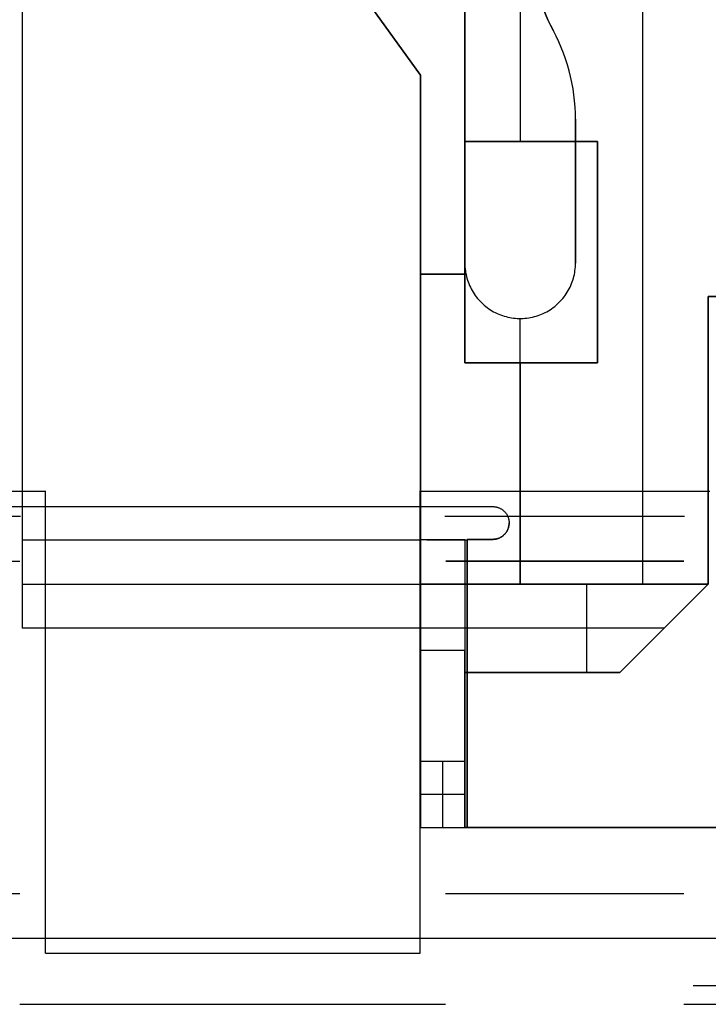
# Model space of a CAD drawing. Header units: millimetres. Extents: x -88 to 88, y -12 to 103.
# Tile 138 of 256: x -38 to -34.89, y 2.74 to 7.19. Entities that reach past the tile are written whole.
import ezdxf

# ---------------------------------------------------------------- set-up
doc = ezdxf.new("R2010")
doc.units = ezdxf.units.MM
doc.layers.add('Default', color=7, linetype='Continuous', true_color=0x000000)
doc.layers.add('TOP', color=7, linetype='Continuous', true_color=0xc80000)

msp = doc.modelspace()

# ---------------------------------------------------------------- linework, layer by layer
at = {"layer": 'Default', "color": 254, "true_color": 0xcad1ee}
for points in [[(-35.7412, 13.1352), (-35.7412, 6.6352)], [(-35.9912, 10.2852), (-35.9912, 6.0852)], [(-35.9912, 10.2852), (-35.9912, 6.0852)], [(-35.9912, 6.0852), (-35.9912, 10.2852)], [(-37.9912, 9.0352), (-37.9912, 4.8352)], [(-37.9912, 9.0352), (-37.9912, 4.4352)], [(-37.9912, 9.0352), (-37.9912, 4.5202)], [(-37.4912, 8.7352), (-36.1912, 6.9352)], [(-37.4912, 8.7352), (-36.1912, 6.9352)], [(-37.4912, 8.7352), (-36.1912, 6.9352)], [(-36.1912, 6.9352), (-37.4912, 8.7352)], [(-36.1912, 6.9352), (-37.4912, 8.7352)], [(-37.4912, 8.7352), (-36.1912, 6.9352)], [(-35.9912, 6.6352), (-35.9912, 8.6302)], [(-35.9912, 8.6302), (-35.9912, 6.0352)], [(-35.9912, 8.6302), (-35.9912, 6.0352)], [(-35.1867, 4.6352), (-35.1867, 8.5352)], [(-35.5912, 7.1352), (-35.6038, 7.1599), (-35.6157, 7.185), (-35.6267, 7.2105), (-35.6369, 7.2363), (-35.6462, 7.2625), (-35.6547, 7.2889), (-35.6623, 7.3156), (-35.6691, 7.3425), (-35.6749, 7.3697), (-35.6799, 7.397), (-35.6839, 7.4244), (-35.6871, 7.452), (-35.6894, 7.4797), (-35.6907, 7.5074), (-35.6912, 7.5352)], [(-35.5912, 7.1352), (-35.6038, 7.1599), (-35.6157, 7.185), (-35.6267, 7.2105), (-35.6369, 7.2363), (-35.6462, 7.2625), (-35.6547, 7.2889), (-35.6623, 7.3156), (-35.6691, 7.3425), (-35.6749, 7.3697), (-35.6799, 7.397), (-35.6839, 7.4244), (-35.6871, 7.452), (-35.6894, 7.4797), (-35.6907, 7.5074), (-35.6912, 7.5352)], [(-35.6912, 7.5352), (-35.6907, 7.5074), (-35.6894, 7.4797), (-35.6871, 7.452), (-35.6839, 7.4244), (-35.6799, 7.397), (-35.6749, 7.3697), (-35.6691, 7.3425), (-35.6623, 7.3156), (-35.6547, 7.2889), (-35.6462, 7.2625), (-35.6369, 7.2363), (-35.6267, 7.2105), (-35.6157, 7.185), (-35.6038, 7.1599), (-35.5912, 7.1352)], [(-35.4912, 6.7352), (-35.4916, 6.7629), (-35.493, 6.7907), (-35.4953, 6.8183), (-35.4984, 6.8459), (-35.5025, 6.8734), (-35.5074, 6.9007), (-35.5133, 6.9278), (-35.52, 6.9548), (-35.5276, 6.9815), (-35.5361, 7.0079), (-35.5455, 7.0341), (-35.5556, 7.0599), (-35.5667, 7.0854), (-35.5785, 7.1105), (-35.5912, 7.1352)], [(-35.4912, 6.7352), (-35.4916, 6.7629), (-35.493, 6.7907), (-35.4953, 6.8183), (-35.4984, 6.8459), (-35.5025, 6.8734), (-35.5074, 6.9007), (-35.5133, 6.9278), (-35.52, 6.9548), (-35.5276, 6.9815), (-35.5361, 7.0079), (-35.5455, 7.0341), (-35.5556, 7.0599), (-35.5667, 7.0854), (-35.5785, 7.1105), (-35.5912, 7.1352)], [(-35.4912, 6.7352), (-35.4916, 6.7629), (-35.493, 6.7907), (-35.4953, 6.8183), (-35.4984, 6.8459), (-35.5025, 6.8734), (-35.5074, 6.9007), (-35.5133, 6.9278), (-35.52, 6.9548), (-35.5276, 6.9815), (-35.5361, 7.0079), (-35.5455, 7.0341), (-35.5556, 7.0599), (-35.5667, 7.0854), (-35.5785, 7.1105), (-35.5912, 7.1352)], [(-36.1912, 6.9352), (-36.1912, 4.6352)], [(-36.1912, 6.9352), (-36.1912, 6.0352)], [(-36.1912, 6.9352), (-36.1912, 6.0352)], [(-36.1912, 4.8352), (-36.1912, 6.9352)], [(-36.1912, 4.6352), (-36.1912, 6.9352)], [(-36.1912, 6.9352), (-36.1912, 4.6852)], [(-35.4912, 6.0852), (-35.4912, 6.7352)], [(-35.4912, 6.0852), (-35.4912, 6.7352)], [(-35.4912, 6.7352), (-35.4912, 6.0852)], [(-35.9912, 6.6352), (-35.3912, 6.6352)], [(-35.9912, 5.6352), (-35.9912, 6.6352)], [(-35.3912, 6.6352), (-35.9912, 6.6352)], [(-35.3912, 6.6352), (-35.9912, 6.6352)], [(-35.3912, 6.6352), (-35.3912, 5.6352)], [(-35.3912, 5.6352), (-35.3912, 6.6352)], [(-35.3912, 6.6352), (-35.3912, 5.6352)], [(-35.9912, 6.0852), (-35.991, 6.0766), (-35.9906, 6.0679), (-35.9898, 6.0593), (-35.9888, 6.0508), (-35.9875, 6.0422), (-35.9858, 6.0338), (-35.9839, 6.0254), (-35.9817, 6.017), (-35.9792, 6.0088), (-35.9764, 6.0006), (-35.9734, 5.9925), (-35.97, 5.9846), (-35.9664, 5.9767), (-35.9625, 5.969), (-35.9584, 5.9614), (-35.954, 5.954), (-35.9493, 5.9467), (-35.9444, 5.9396), (-35.9393, 5.9327), (-35.9339, 5.926), (-35.9283, 5.9194), (-35.9225, 5.913), (-35.9164, 5.9069), (-35.9102, 5.9009), (-35.9037, 5.8952), (-35.897, 5.8897), (-35.8902, 5.8845), (-35.8832, 5.8794), (-35.876, 5.8747), (-35.8687, 5.8701), (-35.8612, 5.8659), (-35.8535, 5.8619), (-35.8457, 5.8581), (-35.8378, 5.8546), (-35.8298, 5.8514), (-35.8217, 5.8485), (-35.8135, 5.8459), (-35.8052, 5.8435), (-35.7968, 5.8415), (-35.7884, 5.8397), (-35.7799, 5.8382), (-35.7713, 5.837), (-35.7627, 5.8361), (-35.7541, 5.8355), (-35.7455, 5.8352), (-35.7369, 5.8352), (-35.7282, 5.8355), (-35.7196, 5.8361), (-35.711, 5.837), (-35.7025, 5.8382), (-35.694, 5.8397), (-35.6855, 5.8415), (-35.6772, 5.8435), (-35.6689, 5.8459), (-35.6606, 5.8485), (-35.6525, 5.8514), (-35.6445, 5.8546), (-35.6366, 5.8581), (-35.6288, 5.8619), (-35.6212, 5.8659), (-35.6137, 5.8701), (-35.6063, 5.8747), (-35.5992, 5.8794), (-35.5921, 5.8845), (-35.5853, 5.8897), (-35.5787, 5.8952), (-35.5722, 5.9009), (-35.5659, 5.9069), (-35.5599, 5.913), (-35.554, 5.9194), (-35.5484, 5.926), (-35.5431, 5.9327), (-35.5379, 5.9396), (-35.533, 5.9467), (-35.5284, 5.954), (-35.524, 5.9614), (-35.5198, 5.969), (-35.5159, 5.9767), (-35.5123, 5.9846), (-35.509, 5.9925), (-35.5059, 6.0006), (-35.5031, 6.0088), (-35.5007, 6.017), (-35.4984, 6.0254), (-35.4965, 6.0338), (-35.4949, 6.0422), (-35.4936, 6.0508), (-35.4925, 6.0593), (-35.4918, 6.0679), (-35.4913, 6.0766), (-35.4912, 6.0852)], [(-35.9912, 6.0852), (-35.991, 6.0766), (-35.9906, 6.0679), (-35.9898, 6.0593), (-35.9888, 6.0508), (-35.9875, 6.0422), (-35.9858, 6.0338), (-35.9839, 6.0254), (-35.9817, 6.017), (-35.9792, 6.0088), (-35.9764, 6.0006), (-35.9734, 5.9925), (-35.97, 5.9846), (-35.9664, 5.9767), (-35.9625, 5.969), (-35.9584, 5.9614), (-35.954, 5.954), (-35.9493, 5.9467), (-35.9444, 5.9396), (-35.9393, 5.9327), (-35.9339, 5.926), (-35.9283, 5.9194), (-35.9225, 5.913), (-35.9164, 5.9069), (-35.9102, 5.9009), (-35.9037, 5.8952), (-35.897, 5.8897), (-35.8902, 5.8845), (-35.8832, 5.8794), (-35.876, 5.8747), (-35.8687, 5.8701), (-35.8612, 5.8659), (-35.8535, 5.8619), (-35.8457, 5.8581), (-35.8378, 5.8546), (-35.8298, 5.8514), (-35.8217, 5.8485), (-35.8135, 5.8459), (-35.8052, 5.8435), (-35.7968, 5.8415), (-35.7884, 5.8397), (-35.7799, 5.8382), (-35.7713, 5.837), (-35.7627, 5.8361), (-35.7541, 5.8355), (-35.7455, 5.8352), (-35.7369, 5.8352), (-35.7282, 5.8355), (-35.7196, 5.8361), (-35.711, 5.837), (-35.7025, 5.8382), (-35.694, 5.8397), (-35.6855, 5.8415), (-35.6772, 5.8435), (-35.6689, 5.8459), (-35.6606, 5.8485), (-35.6525, 5.8514), (-35.6445, 5.8546), (-35.6366, 5.8581), (-35.6288, 5.8619), (-35.6212, 5.8659), (-35.6137, 5.8701), (-35.6063, 5.8747), (-35.5992, 5.8794), (-35.5921, 5.8845), (-35.5853, 5.8897), (-35.5787, 5.8952), (-35.5722, 5.9009), (-35.5659, 5.9069), (-35.5599, 5.913), (-35.554, 5.9194), (-35.5484, 5.926), (-35.5431, 5.9327), (-35.5379, 5.9396), (-35.533, 5.9467), (-35.5284, 5.954), (-35.524, 5.9614), (-35.5198, 5.969), (-35.5159, 5.9767), (-35.5123, 5.9846), (-35.509, 5.9925), (-35.5059, 6.0006), (-35.5031, 6.0088), (-35.5007, 6.017), (-35.4984, 6.0254), (-35.4965, 6.0338), (-35.4949, 6.0422), (-35.4936, 6.0508), (-35.4925, 6.0593), (-35.4918, 6.0679), (-35.4913, 6.0766), (-35.4912, 6.0852)], [(-35.9912, 6.0852), (-35.991, 6.0766), (-35.9906, 6.0679), (-35.9898, 6.0593), (-35.9888, 6.0508), (-35.9875, 6.0422), (-35.9858, 6.0338), (-35.9839, 6.0254), (-35.9817, 6.017), (-35.9792, 6.0088), (-35.9764, 6.0006), (-35.9734, 5.9925), (-35.97, 5.9846), (-35.9664, 5.9767), (-35.9625, 5.969), (-35.9584, 5.9614), (-35.954, 5.954), (-35.9493, 5.9467), (-35.9444, 5.9396), (-35.9393, 5.9327), (-35.9339, 5.926), (-35.9283, 5.9194), (-35.9225, 5.913), (-35.9164, 5.9069), (-35.9102, 5.9009), (-35.9037, 5.8952), (-35.897, 5.8897), (-35.8902, 5.8845), (-35.8832, 5.8794), (-35.876, 5.8747), (-35.8687, 5.8701), (-35.8612, 5.8659), (-35.8535, 5.8619), (-35.8457, 5.8581), (-35.8378, 5.8546), (-35.8298, 5.8514), (-35.8217, 5.8485), (-35.8135, 5.8459), (-35.8052, 5.8435), (-35.7968, 5.8415), (-35.7884, 5.8397), (-35.7799, 5.8382), (-35.7713, 5.837), (-35.7627, 5.8361), (-35.7541, 5.8355), (-35.7455, 5.8352), (-35.7369, 5.8352), (-35.7282, 5.8355), (-35.7196, 5.8361), (-35.711, 5.837), (-35.7025, 5.8382), (-35.694, 5.8397), (-35.6855, 5.8415), (-35.6772, 5.8435), (-35.6689, 5.8459), (-35.6606, 5.8485), (-35.6525, 5.8514), (-35.6445, 5.8546), (-35.6366, 5.8581), (-35.6288, 5.8619), (-35.6212, 5.8659), (-35.6137, 5.8701), (-35.6063, 5.8747), (-35.5992, 5.8794), (-35.5921, 5.8845), (-35.5853, 5.8897), (-35.5787, 5.8952), (-35.5722, 5.9009), (-35.5659, 5.9069), (-35.5599, 5.913), (-35.554, 5.9194), (-35.5484, 5.926), (-35.5431, 5.9327), (-35.5379, 5.9396), (-35.533, 5.9467), (-35.5284, 5.954), (-35.524, 5.9614), (-35.5198, 5.969), (-35.5159, 5.9767), (-35.5123, 5.9846), (-35.509, 5.9925), (-35.5059, 6.0006), (-35.5031, 6.0088), (-35.5007, 6.017), (-35.4984, 6.0254), (-35.4965, 6.0338), (-35.4949, 6.0422), (-35.4936, 6.0508), (-35.4925, 6.0593), (-35.4918, 6.0679), (-35.4913, 6.0766), (-35.4912, 6.0852)], [(-36.1912, 6.0352), (-36.1912, 4.6352)], [(-36.1912, 6.0352), (-35.9912, 6.0352)], [(-36.1912, 6.0352), (-35.9912, 6.0352)], [(-35.9912, 6.0352), (-36.1912, 6.0352)], [(-35.9912, 6.0352), (-35.9912, 5.6352)], [(-34.8912, 4.6352), (-34.8912, 5.9352)], [(-34.8912, 4.6352), (-34.8912, 5.9352)], [(-34.8912, 5.9352), (-34.8912, 4.6352)], [(-34.8912, 5.9352), (-33.9912, 5.9352)], [(-34.8912, 4.6352), (-34.8912, 5.9352)], [(-34.8912, 5.9352), (-34.8912, 4.6352)], [(-33.9912, 5.9352), (-34.8912, 5.9352)], [(-33.9912, 5.9352), (-34.8912, 5.9352)], [(-34.8912, 5.9352), (-34.8912, 4.6352)], [(-35.7412, 4.6352), (-35.7412, 5.8352)], [(-35.3912, 5.6352), (-35.9912, 5.6352)], [(-35.9912, 5.6352), (-35.3912, 5.6352)], [(-35.3912, 5.6352), (-35.9912, 5.6352)], [(-35.7412, 5.6352), (-35.7412, 4.6352)], [(-46.1312, 4.9852), (-35.8652, 4.9852)], [(-46.1312, 4.9852), (-35.8652, 4.9852)], [(-46.1312, 4.9852), (-35.8652, 4.9852)], [(-35.8652, 4.9852), (-35.8627, 4.9851), (-35.8601, 4.985), (-35.8576, 4.9848), (-35.8551, 4.9845), (-35.8526, 4.9841), (-35.8501, 4.9836), (-35.8477, 4.9831), (-35.8452, 4.9824), (-35.8428, 4.9817), (-35.8404, 4.9809), (-35.838, 4.98), (-35.8357, 4.9791), (-35.8334, 4.978), (-35.8311, 4.9769), (-35.8289, 4.9757), (-35.8267, 4.9744), (-35.8246, 4.9731), (-35.8225, 4.9716), (-35.8205, 4.9702), (-35.8185, 4.9686), (-35.8165, 4.967), (-35.8147, 4.9653), (-35.8129, 4.9635), (-35.8111, 4.9617), (-35.8094, 4.9598), (-35.8078, 4.9579), (-35.8062, 4.9559), (-35.8047, 4.9539), (-35.8033, 4.9518), (-35.802, 4.9496), (-35.8007, 4.9475), (-35.7995, 4.9452), (-35.7983, 4.943), (-35.7973, 4.9407), (-35.7963, 4.9383), (-35.7955, 4.936), (-35.7946, 4.9336), (-35.7939, 4.9312), (-35.7933, 4.9287), (-35.7927, 4.9262), (-35.7923, 4.9238), (-35.7919, 4.9213), (-35.7916, 4.9188), (-35.7913, 4.9162), (-35.7912, 4.9137), (-35.7912, 4.9112)], [(-35.8652, 4.9852), (-35.8627, 4.9851), (-35.8601, 4.985), (-35.8576, 4.9848), (-35.8551, 4.9845), (-35.8526, 4.9841), (-35.8501, 4.9836), (-35.8477, 4.9831), (-35.8452, 4.9824), (-35.8428, 4.9817), (-35.8404, 4.9809), (-35.838, 4.98), (-35.8357, 4.9791), (-35.8334, 4.978), (-35.8311, 4.9769), (-35.8289, 4.9757), (-35.8267, 4.9744), (-35.8246, 4.9731), (-35.8225, 4.9716), (-35.8205, 4.9702), (-35.8185, 4.9686), (-35.8165, 4.967), (-35.8147, 4.9653), (-35.8129, 4.9635), (-35.8111, 4.9617), (-35.8094, 4.9598), (-35.8078, 4.9579), (-35.8062, 4.9559), (-35.8047, 4.9539), (-35.8033, 4.9518), (-35.802, 4.9496), (-35.8007, 4.9475), (-35.7995, 4.9452), (-35.7983, 4.943), (-35.7973, 4.9407), (-35.7963, 4.9383), (-35.7955, 4.936), (-35.7946, 4.9336), (-35.7939, 4.9312), (-35.7933, 4.9287), (-35.7927, 4.9262), (-35.7923, 4.9238), (-35.7919, 4.9213), (-35.7916, 4.9188), (-35.7913, 4.9162), (-35.7912, 4.9137), (-35.7912, 4.9112)], [(-35.8652, 4.9852), (-35.8627, 4.9851), (-35.8601, 4.985), (-35.8576, 4.9848), (-35.8551, 4.9845), (-35.8526, 4.9841), (-35.8501, 4.9836), (-35.8477, 4.9831), (-35.8452, 4.9824), (-35.8428, 4.9817), (-35.8404, 4.9809), (-35.838, 4.98), (-35.8357, 4.9791), (-35.8334, 4.978), (-35.8311, 4.9769), (-35.8289, 4.9757), (-35.8267, 4.9744), (-35.8246, 4.9731), (-35.8225, 4.9716), (-35.8205, 4.9702), (-35.8185, 4.9686), (-35.8165, 4.967), (-35.8147, 4.9653), (-35.8129, 4.9635), (-35.8111, 4.9617), (-35.8094, 4.9598), (-35.8078, 4.9579), (-35.8062, 4.9559), (-35.8047, 4.9539), (-35.8033, 4.9518), (-35.802, 4.9496), (-35.8007, 4.9475), (-35.7995, 4.9452), (-35.7983, 4.943), (-35.7973, 4.9407), (-35.7963, 4.9383), (-35.7955, 4.936), (-35.7946, 4.9336), (-35.7939, 4.9312), (-35.7933, 4.9287), (-35.7927, 4.9262), (-35.7923, 4.9238), (-35.7919, 4.9213), (-35.7916, 4.9188), (-35.7913, 4.9162), (-35.7912, 4.9137), (-35.7912, 4.9112)], [(-35.7912, 4.9112), (-35.7912, 4.9087), (-35.7913, 4.9061), (-35.7916, 4.9036), (-35.7919, 4.9011), (-35.7923, 4.8986), (-35.7927, 4.8961), (-35.7933, 4.8937), (-35.7939, 4.8912), (-35.7946, 4.8888), (-35.7955, 4.8864), (-35.7963, 4.884), (-35.7973, 4.8817), (-35.7983, 4.8794), (-35.7995, 4.8771), (-35.8007, 4.8749), (-35.802, 4.8727), (-35.8033, 4.8706), (-35.8047, 4.8685), (-35.8062, 4.8665), (-35.8078, 4.8645), (-35.8094, 4.8626), (-35.8111, 4.8607), (-35.8129, 4.8589), (-35.8147, 4.8571), (-35.8165, 4.8554), (-35.8185, 4.8538), (-35.8205, 4.8522), (-35.8225, 4.8507), (-35.8246, 4.8493), (-35.8267, 4.848), (-35.8289, 4.8467), (-35.8311, 4.8455), (-35.8334, 4.8444), (-35.8357, 4.8433), (-35.838, 4.8423), (-35.8404, 4.8415), (-35.8428, 4.8407), (-35.8452, 4.8399), (-35.8477, 4.8393), (-35.8501, 4.8387), (-35.8526, 4.8383), (-35.8551, 4.8379), (-35.8576, 4.8376), (-35.8601, 4.8374), (-35.8627, 4.8372), (-35.8652, 4.8372)], [(-35.8652, 4.8372), (-35.8627, 4.8372), (-35.8601, 4.8374), (-35.8576, 4.8376), (-35.8551, 4.8379), (-35.8526, 4.8383), (-35.8501, 4.8387), (-35.8477, 4.8393), (-35.8452, 4.8399), (-35.8428, 4.8407), (-35.8404, 4.8415), (-35.838, 4.8423), (-35.8357, 4.8433), (-35.8334, 4.8444), (-35.8311, 4.8455), (-35.8289, 4.8467), (-35.8267, 4.848), (-35.8246, 4.8493), (-35.8225, 4.8507), (-35.8205, 4.8522), (-35.8185, 4.8538), (-35.8165, 4.8554), (-35.8147, 4.8571), (-35.8129, 4.8589), (-35.8111, 4.8607), (-35.8094, 4.8626), (-35.8078, 4.8645), (-35.8062, 4.8665), (-35.8047, 4.8685), (-35.8033, 4.8706), (-35.802, 4.8727), (-35.8007, 4.8749), (-35.7995, 4.8771), (-35.7983, 4.8794), (-35.7973, 4.8817), (-35.7963, 4.884), (-35.7955, 4.8864), (-35.7946, 4.8888), (-35.7939, 4.8912), (-35.7933, 4.8937), (-35.7927, 4.8961), (-35.7923, 4.8986), (-35.7919, 4.9011), (-35.7916, 4.9036), (-35.7913, 4.9061), (-35.7912, 4.9087), (-35.7912, 4.9112)], [(-35.7912, 4.9112), (-35.7912, 4.9087), (-35.7913, 4.9061), (-35.7916, 4.9036), (-35.7919, 4.9011), (-35.7923, 4.8986), (-35.7927, 4.8961), (-35.7933, 4.8937), (-35.7939, 4.8912), (-35.7946, 4.8888), (-35.7955, 4.8864), (-35.7963, 4.884), (-35.7973, 4.8817), (-35.7983, 4.8794), (-35.7995, 4.8771), (-35.8007, 4.8749), (-35.802, 4.8727), (-35.8033, 4.8706), (-35.8047, 4.8685), (-35.8062, 4.8665), (-35.8078, 4.8645), (-35.8094, 4.8626), (-35.8111, 4.8607), (-35.8129, 4.8589), (-35.8147, 4.8571), (-35.8165, 4.8554), (-35.8185, 4.8538), (-35.8205, 4.8522), (-35.8225, 4.8507), (-35.8246, 4.8493), (-35.8267, 4.848), (-35.8289, 4.8467), (-35.8311, 4.8455), (-35.8334, 4.8444), (-35.8357, 4.8433), (-35.838, 4.8423), (-35.8404, 4.8415), (-35.8428, 4.8407), (-35.8452, 4.8399), (-35.8477, 4.8393), (-35.8501, 4.8387), (-35.8526, 4.8383), (-35.8551, 4.8379), (-35.8576, 4.8376), (-35.8601, 4.8374), (-35.8627, 4.8372), (-35.8652, 4.8372)], [(-37.9912, 4.8352), (-36.1912, 4.8352)], [(-35.9912, 4.8352), (-36.1912, 4.8352)], [(-36.1912, 4.8352), (-36.1912, 3.5352)], [(-36.1912, 3.5352), (-36.1912, 4.8352)], [(-36.163, 4.8352), (-35.9812, 4.8352)], [(-35.9912, 4.8352), (-35.9912, 3.5352)], [(-35.8652, 4.8372), (-35.9812, 4.8372)], [(-35.9812, 4.8372), (-35.9812, 4.8352)], [(-35.9812, 4.8352), (-35.9812, 4.8372)], [(-35.8652, 4.8372), (-35.9812, 4.8372)], [(-35.9812, 4.8352), (-35.9812, 4.8372)], [(-35.9812, 4.8372), (-35.8652, 4.8372)], [(-35.9812, 4.8352), (-35.9812, 3.5352)], [(-35.9812, 3.5352), (-35.9812, 4.8352)], [(-37.9912, 4.6352), (-35.9912, 4.6352)], [(-36.1912, 4.6352), (-34.8912, 4.6352)], [(-36.1912, 4.6352), (-34.8912, 4.6352)], [(-34.8912, 4.6352), (-36.1912, 4.6352)], [(-36.1912, 4.6352), (-35.9912, 4.6352)], [(-34.8912, 4.6352), (-36.1912, 4.6352)], [(-34.8912, 4.6352), (-35.9912, 4.6352)], [(-35.9912, 4.6352), (-35.9912, 4.2352)], [(-34.8912, 4.6352), (-35.9912, 4.6352)], [(-35.4412, 4.6352), (-35.4412, 4.2352)], [(-35.2912, 4.2352), (-34.8912, 4.6352)], [(-35.2912, 4.2352), (-34.8912, 4.6352)], [(-34.8912, 4.6352), (-35.2912, 4.2352)], [(-35.9912, 4.4352), (-37.9912, 4.4352)], [(-35.9912, 4.4352), (-37.9912, 4.4352)], [(-35.9912, 4.4352), (-37.9912, 4.4352)], [(-35.9912, 4.4352), (-35.9912, 3.5352)], [(-35.0912, 4.4352), (-35.9912, 4.4352)], [(-35.9912, 4.3352), (-36.1912, 4.3352)], [(-36.1912, 3.5352), (-36.1912, 4.3352)], [(-35.9912, 3.5352), (-35.9912, 4.3352)], [(-35.9912, 4.2352), (-35.2912, 4.2352)], [(-35.9912, 4.2352), (-35.2912, 4.2352)], [(-35.9912, 3.5352), (-35.9912, 4.2352)], [(-35.9912, 4.2352), (-35.9912, 3.5352)], [(-35.2912, 4.2352), (-35.9912, 4.2352)], [(-36.1912, 3.8352), (-35.9912, 3.8352)], [(-36.1912, 3.8352), (-36.1912, 3.5352)], [(-36.0912, 3.5352), (-36.0912, 3.8352)], [(-35.9912, 3.8352), (-35.9912, 3.5352)], [(-36.1912, 3.6852), (-35.9912, 3.6852)], [(-36.1912, 3.5352), (-35.9912, 3.5352)], [(-36.1912, 3.5352), (-35.9912, 3.5352)], [(-34.5912, 3.5352), (-35.9912, 3.5352)], [(-35.9912, 3.5352), (-34.5912, 3.5352)], [(-34.5912, 3.5352), (-35.9912, 3.5352)], [(-35.9812, 3.5352), (-34.5912, 3.5352)], [(-35.9812, 3.5352), (-34.5912, 3.5352)], [(-71.5012, 3.0352), (71.4988, 3.0352)], [(-71.5012, 3.0352), (71.4988, 3.0352)], [(-71.5012, 3.0352), (71.4988, 3.0352)]]:
    msp.add_lwpolyline(points, dxfattribs=at)
at = {"layer": 'Default', "color": 254, "true_color": 0xcad1ee, "extrusion": (1, 0, 0)}
for points in [[(7.1327, -3.47), (7.1327, -4.17)], [(7.1352, -4.9), (7.1352, -4.57)], [(6.9352, -3.47), (6.9352, -4.57)], [(6.9352, -4.27), (6.9352, -4.57)], [(6.7352, -4.9), (6.7352, -4.27)], [(6.7352, -4.9), (6.7352, -4.57)], [(6.6352, -4.57), (6.6352, -4.17)], [(6.6352, -4.17), (6.6352, -4.57)], [(6.6352, -4.57), (6.6352, -4.17)], [(6.4102, -4.57), (6.4102, -4.9)], [(6.1352, -4.57), (6.1352, -4.17)], [(6.0852, -4.57), (6.0852, -4.9)], [(6.0852, -4.57), (6.0852, -4.9)], [(6.0852, -4.9), (6.0852, -4.57)], [(6.0352, -3.47), (6.0352, -4.17)], [(6.0352, -3.47), (6.0352, -4.17)], [(6.0352, -3.47), (6.0352, -4.17)], [(5.9352, -3.27), (5.9352, -4.57)], [(5.8352, -4.9), (5.8352, -4.57)], [(5.7852, -4.57), (5.7852, -4.17)], [(5.7852, -4.27), (5.7852, -4.57)], [(5.6352, -4.17), (5.6352, -4.57)], [(5.6352, -4.17), (5.6352, -4.57)], [(5.6352, -4.57), (5.6352, -4.17)], [(5.2852, -4.57), (5.2852, -4.17)], [(5.2852, -4.57), (5.2852, -3.27)], [(4.9852, -3.27), (4.9852, -3.07)], [(4.9852, -3.07), (4.9852, -3.27)], [(4.9112, -3.27), (4.9112, -3.07)], [(4.9112, -3.07), (4.9112, -3.27)], [(4.4352, -4.67), (4.8352, -4.27)], [(4.4352, -4.67), (4.8352, -4.27)], [(4.8352, -3.28), (3.8352, -4.9)], [(4.8352, -4.27), (4.6352, -4.47)], [(4.8352, -3.28), (3.8352, -4.9)], [(4.8352, -3.0981), (4.8352, -3.28)], [(3.8352, -4.9), (4.8352, -3.28)], [(4.8372, -3.27), (4.8372, -3.07)], [(4.8362, -3.27), (4.8362, -3.07)], [(4.8352, -3.27), (4.8352, -3.07)], [(4.8372, -3.07), (4.8372, -3.27)], [(4.8372, -3.07), (4.8372, -3.27)], [(4.6352, -4.57), (4.6352, -4.17)], [(4.6352, -4.47), (4.6352, -4.57)], [(4.6352, -4.27), (4.6352, -4.47)], [(4.6352, -4.47), (4.4352, -4.67)], [(4.6352, -4.17), (4.6352, -4.57)], [(4.6352, -4.27), (4.6352, -4.57)], [(4.6352, -4.57), (4.6352, -4.17)], [(4.6352, -4.27), (4.6352, -4.57)], [(4.6352, -3.27), (4.6352, -4.27)], [(4.4352, -4.9), (4.4352, -4.67)], [(4.4352, -4.67), (4.4352, -4.9)], [(4.4352, -4.67), (4.4352, -4.9)], [(4.4352, -4.27), (4.4352, -3.27)], [(4.2352, -3.27), (4.2352, -4.27)], [(4.2352, -3.27), (4.2352, -4.27)], [(4.2352, -3.27), (4.2352, -4.27)], [(4.1852, -4.333), (4.1852, -3.28)], [(4.1852, -4.333), (4.1852, -3.28)], [(4.0852, -4.9), (4.0852, -3.27)], [(3.5352, -4.9), (3.5352, -3.28)], [(3.5352, -4.9), (3.5352, -3.28)], [(3.5352, -4.9), (3.5352, -3.27)], [(3.5352, -3.27), (3.5352, -4.9)], [(3.5352, -3.07), (3.5352, -3.27)]]:
    msp.add_lwpolyline(points, dxfattribs=at)
at = {"layer": 'Default', "color": 254, "true_color": 0xcad1ee, "extrusion": (1.39974e-15, 1, 6.75308e-13)}
msp.add_lwpolyline([(35.9812, -3.07), (35.9883, -3.0701), (35.9955, -3.0705), (36.0027, -3.0711), (36.0098, -3.072), (36.0169, -3.0731), (36.0239, -3.0744), (36.0309, -3.076), (36.0378, -3.0778), (36.0447, -3.0798), (36.0515, -3.0821), (36.0582, -3.0846), (36.0648, -3.0874), (36.0714, -3.0904), (36.0778, -3.0935), (36.0841, -3.097), (36.0903, -3.1006), (36.0964, -3.1044), (36.1023, -3.1084), (36.1081, -3.1127), (36.1137, -3.1171), (36.1192, -3.1217), (36.1245, -3.1265), (36.1297, -3.1315), (36.1347, -3.1367), (36.1395, -3.142), (36.1441, -3.1475), (36.1485, -3.1531), (36.1527, -3.1589), (36.1568, -3.1648), (36.1606, -3.1709), (36.1642, -3.1771), (36.1676, -3.1834), (36.1708, -3.1898), (36.1738, -3.1963), (36.1765, -3.203), (36.1791, -3.2097), (36.1813, -3.2165), (36.1834, -3.2233), (36.1852, -3.2303), (36.1868, -3.2373), (36.1881, -3.2443), (36.1892, -3.2514), (36.1901, -3.2585), (36.1907, -3.2657), (36.1911, -3.2728), (36.1912, -3.28)], dxfattribs=at)
at = {"layer": 'Default', "color": 254, "true_color": 0xcad1ee, "extrusion": (-5.18751e-13, 1, 1.27756e-11)}
msp.add_lwpolyline([(35.9812, -3.27), (35.9815, -3.27), (35.9819, -3.27), (35.9822, -3.2701), (35.9825, -3.2701), (35.9829, -3.2701), (35.9832, -3.2702), (35.9835, -3.2703), (35.9839, -3.2704), (35.9842, -3.2705), (35.9845, -3.2706), (35.9848, -3.2707), (35.9852, -3.2708), (35.9855, -3.271), (35.9858, -3.2711), (35.9861, -3.2713), (35.9864, -3.2715), (35.9867, -3.2716), (35.9869, -3.2718), (35.9872, -3.272), (35.9875, -3.2722), (35.9877, -3.2725), (35.988, -3.2727), (35.9882, -3.2729), (35.9885, -3.2732), (35.9887, -3.2734), (35.9889, -3.2737), (35.9891, -3.274), (35.9893, -3.2742), (35.9895, -3.2745), (35.9897, -3.2748), (35.9899, -3.2751), (35.9901, -3.2754), (35.9902, -3.2757), (35.9903, -3.276), (35.9905, -3.2763), (35.9906, -3.2767), (35.9907, -3.277), (35.9908, -3.2773), (35.9909, -3.2776), (35.991, -3.278), (35.991, -3.2783), (35.9911, -3.2786), (35.9911, -3.279), (35.9912, -3.2793), (35.9912, -3.2797), (35.9912, -3.28)], dxfattribs=at)
at = {"layer": 'Default', "color": 254, "true_color": 0xcad1ee, "extrusion": (0, 1, 0)}
for points in [[(36.1912, -3.28), (36.1911, -3.2728), (36.1907, -3.2657), (36.1901, -3.2585), (36.1892, -3.2514), (36.1881, -3.2443), (36.1868, -3.2373), (36.1852, -3.2303), (36.1834, -3.2233), (36.1813, -3.2165), (36.1791, -3.2097), (36.1765, -3.203), (36.1738, -3.1963), (36.1708, -3.1898), (36.1676, -3.1834), (36.1642, -3.1771), (36.1606, -3.1709), (36.1568, -3.1648), (36.1527, -3.1589), (36.1485, -3.1531), (36.1441, -3.1475), (36.1395, -3.142), (36.1347, -3.1367), (36.1297, -3.1315), (36.1245, -3.1265), (36.1192, -3.1217), (36.1137, -3.1171), (36.1081, -3.1127), (36.1023, -3.1084), (36.0964, -3.1044), (36.0903, -3.1006), (36.0841, -3.097), (36.0778, -3.0935), (36.0714, -3.0904), (36.0648, -3.0874), (36.0582, -3.0846), (36.0515, -3.0821), (36.0447, -3.0798), (36.0378, -3.0778), (36.0309, -3.076), (36.0239, -3.0744), (36.0169, -3.0731), (36.0098, -3.072), (36.0027, -3.0711), (35.9955, -3.0705), (35.9883, -3.0701), (35.9812, -3.07)], [(35.9912, -3.28), (35.9912, -3.2797), (35.9912, -3.2793), (35.9911, -3.279), (35.9911, -3.2786), (35.991, -3.2783), (35.991, -3.278), (35.9909, -3.2776), (35.9908, -3.2773), (35.9907, -3.277), (35.9906, -3.2767), (35.9905, -3.2763), (35.9903, -3.276), (35.9902, -3.2757), (35.9901, -3.2754), (35.9899, -3.2751), (35.9897, -3.2748), (35.9895, -3.2745), (35.9893, -3.2742), (35.9891, -3.274), (35.9889, -3.2737), (35.9887, -3.2734), (35.9885, -3.2732), (35.9882, -3.2729), (35.988, -3.2727), (35.9877, -3.2725), (35.9875, -3.2722), (35.9872, -3.272), (35.9869, -3.2718), (35.9867, -3.2716), (35.9864, -3.2715), (35.9861, -3.2713), (35.9858, -3.2711), (35.9855, -3.271), (35.9852, -3.2708), (35.9848, -3.2707), (35.9845, -3.2706), (35.9842, -3.2705), (35.9839, -3.2704), (35.9835, -3.2703), (35.9832, -3.2702), (35.9829, -3.2701), (35.9825, -3.2701), (35.9822, -3.2701), (35.9819, -3.27), (35.9815, -3.27), (35.9812, -3.27)]]:
    msp.add_lwpolyline(points, dxfattribs=at)
at = {"layer": 'Default', "color": 254, "true_color": 0xcad1ee, "extrusion": (-6.46619e-14, 1, 1.34447e-13)}
msp.add_lwpolyline([(36.1912, -3.28), (36.1911, -3.2728), (36.1907, -3.2657), (36.1901, -3.2585), (36.1892, -3.2514), (36.1881, -3.2443), (36.1868, -3.2373), (36.1852, -3.2303), (36.1834, -3.2233), (36.1813, -3.2165), (36.1791, -3.2097), (36.1765, -3.203), (36.1738, -3.1963), (36.1708, -3.1898), (36.1676, -3.1834), (36.1642, -3.1771), (36.1606, -3.1709), (36.1568, -3.1648), (36.1527, -3.1589), (36.1485, -3.1531), (36.1441, -3.1475), (36.1395, -3.142), (36.1347, -3.1367), (36.1297, -3.1315), (36.1245, -3.1265), (36.1192, -3.1217), (36.1137, -3.1171), (36.1081, -3.1127), (36.1023, -3.1084), (36.0964, -3.1044), (36.0903, -3.1006), (36.0841, -3.097), (36.0778, -3.0935), (36.0714, -3.0904), (36.0648, -3.0874), (36.0582, -3.0846), (36.0515, -3.0821), (36.0447, -3.0798), (36.0378, -3.0778), (36.0309, -3.076), (36.0239, -3.0744), (36.0169, -3.0731), (36.0098, -3.072), (36.0027, -3.0711), (35.9955, -3.0705), (35.9883, -3.0701), (35.9812, -3.07)], dxfattribs=at)
at = {"layer": 'Default', "color": 254, "true_color": 0xcad1ee, "extrusion": (8.7294e-13, 1, 1.52387e-14)}
msp.add_lwpolyline([(35.9912, -3.28), (35.9912, -3.2797), (35.9912, -3.2793), (35.9911, -3.279), (35.9911, -3.2786), (35.991, -3.2783), (35.991, -3.278), (35.9909, -3.2776), (35.9908, -3.2773), (35.9907, -3.277), (35.9906, -3.2767), (35.9905, -3.2763), (35.9903, -3.276), (35.9902, -3.2757), (35.9901, -3.2754), (35.9899, -3.2751), (35.9897, -3.2748), (35.9895, -3.2745), (35.9893, -3.2742), (35.9891, -3.274), (35.9889, -3.2737), (35.9887, -3.2734), (35.9885, -3.2732), (35.9882, -3.2729), (35.988, -3.2727), (35.9877, -3.2725), (35.9875, -3.2722), (35.9872, -3.272), (35.9869, -3.2718), (35.9867, -3.2716), (35.9864, -3.2715), (35.9861, -3.2713), (35.9858, -3.2711), (35.9855, -3.271), (35.9852, -3.2708), (35.9848, -3.2707), (35.9845, -3.2706), (35.9842, -3.2705), (35.9839, -3.2704), (35.9835, -3.2703), (35.9832, -3.2702), (35.9829, -3.2701), (35.9825, -3.2701), (35.9822, -3.2701), (35.9819, -3.27), (35.9815, -3.27), (35.9812, -3.27)], dxfattribs=at)
at = {"layer": 'TOP', "color": 254, "true_color": 0xcad1ee, "extrusion": (-0.000346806, 1, -6.89331e-06)}
msp.add_lwpolyline([(39.3071, 10.3064), (37.7688, 10.337)], dxfattribs=at)
at = {"layer": 'TOP', "color": 254, "true_color": 0xcad1ee, "extrusion": (-0.00030454, 0.999848, -0.017447)}
for points in [[(37.9976, -2.6694), (37.769, 10.4258)], [(34.9976, -2.6694), (34.768, 10.4819)]]:
    msp.add_lwpolyline(points, dxfattribs=at)
at = {"layer": 'TOP', "color": 254, "true_color": 0xcad1ee, "extrusion": (1, -0.000619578, -2.20201e-05)}
msp.add_lwpolyline([(5.1461, 10.3362), (3.1735, 10.2661)], dxfattribs=at)
at = {"layer": 'TOP', "color": 254, "true_color": 0xcad1ee, "extrusion": (-0.00031984, 1, -5.86266e-06)}
msp.add_lwpolyline([(36.3083, 10.3649), (34.7679, 10.3932)], dxfattribs=at)
at = {"layer": 'TOP', "color": 254, "true_color": 0xcad1ee, "extrusion": (1, 0.000619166, 2.19908e-05)}
msp.add_lwpolyline([(3.2203, 10.2956), (5.1924, 10.3657)], dxfattribs=at)
at = {"layer": 'TOP', "color": 254, "true_color": 0xcad1ee, "extrusion": (0.00030454, 0.999848, -0.017447)}
msp.add_lwpolyline([(36.0824, -2.6698), (36.3115, 10.4533)], dxfattribs=at)
at = {"layer": 'TOP', "color": 254, "true_color": 0xcad1ee, "extrusion": (1, 0, 0)}
for points in [[(4.9409, -2.7562), (5.1702, 10.3792)], [(4.7409, -2.9527), (4.7478, -2.9526), (4.7547, -2.9522), (4.7616, -2.9517), (4.7685, -2.9508), (4.7753, -2.9498), (4.7821, -2.9484), (4.7888, -2.9469), (4.7955, -2.9451), (4.8021, -2.9431), (4.8086, -2.9409), (4.8151, -2.9385), (4.8214, -2.9358), (4.8277, -2.9329), (4.8339, -2.9298), (4.8399, -2.9265), (4.8459, -2.923), (4.8517, -2.9193), (4.8574, -2.9153), (4.8629, -2.9112), (4.8683, -2.9069), (4.8736, -2.9024), (4.8786, -2.8978), (4.8836, -2.8929), (4.8883, -2.8879), (4.8929, -2.8828), (4.8973, -2.8774), (4.9015, -2.872), (4.9055, -2.8664), (4.9093, -2.8606), (4.913, -2.8547), (4.9164, -2.8487), (4.9196, -2.8426), (4.9226, -2.8364), (4.9254, -2.8301), (4.9279, -2.8237), (4.9303, -2.8172), (4.9324, -2.8106), (4.9343, -2.804), (4.9359, -2.7973), (4.9373, -2.7905), (4.9385, -2.7837), (4.9395, -2.7769), (4.9402, -2.77), (4.9407, -2.7631), (4.9409, -2.7562)], [(4.7375, -2.9527), (4.7409, -2.9527)], [(3.1974, 10.281), (2.7364, -2.9178)]]:
    msp.add_lwpolyline(points, dxfattribs=at)
at = {"layer": 'TOP', "color": 254, "true_color": 0xcad1ee}
for points in [[(-39.1952, 5.0552), (-37.8848, 5.0552)], [(-37.8865, 2.9673), (-37.8865, 5.0535)], [(-36.1957, 5.0557), (-34.8843, 5.0557)], [(-36.1937, 2.9678), (-36.1937, 5.0537)], [(-37.9991, 4.9409), (-39.0809, 4.9409)], [(-34.9991, 4.9409), (-36.0809, 4.9409)], [(-38.0025, 4.7375), (-39.0775, 4.7375)], [(-36.0775, 4.7409), (-35.0025, 4.7409)], [(-35.0025, 4.7375), (-36.0775, 4.7375)], [(-39.0779, 3.2369), (-38.0021, 3.2369)], [(-36.0779, 3.2369), (-35.0021, 3.2369)], [(-37.8866, 2.9671), (-36.1934, 2.9671)], [(-34.9596, 2.8211), (81.1319, 2.8211)], [(-38.0019, 2.7364), (-36.0781, 2.7364)], [(-35.0019, 2.7364), (-33.7389, 2.7364)]]:
    msp.add_lwpolyline(points, dxfattribs=at)
at = {"layer": 'TOP', "color": 254, "true_color": 0xcad1ee, "extrusion": (0.999848, -5.15966e-14, -0.017452)}
msp.add_lwpolyline([(4.7409, -3.6155), (4.7453, -3.6155), (4.7498, -3.6153), (4.7542, -3.6151), (4.7587, -3.6147), (4.7633, -3.6143), (4.7678, -3.6137), (4.7724, -3.613), (4.777, -3.6122), (4.7816, -3.6113), (4.7862, -3.6103), (4.7908, -3.6092), (4.7954, -3.6079), (4.8001, -3.6066), (4.8047, -3.6051), (4.8093, -3.6035), (4.8138, -3.6017), (4.8184, -3.5999), (4.8229, -3.5979), (4.8274, -3.5958), (4.8319, -3.5936), (4.8363, -3.5913), (4.8407, -3.5888), (4.8451, -3.5863), (4.8493, -3.5836), (4.8536, -3.5808), (4.8577, -3.5779), (4.8618, -3.5748), (4.8658, -3.5717), (4.8698, -3.5685), (4.8736, -3.5651), (4.8774, -3.5617), (4.8811, -3.5582), (4.8847, -3.5545), (4.8882, -3.5508), (4.8916, -3.547), (4.8949, -3.5431), (4.8981, -3.5391), (4.9012, -3.5351), (4.9042, -3.531), (4.9071, -3.5268), (4.9099, -3.5226), (4.9125, -3.5183), (4.915, -3.5139), (4.9174, -3.5096), (4.9197, -3.5051), (4.9219, -3.5007), (4.9239, -3.4962), (4.9259, -3.4916), (4.9277, -3.4871), (4.9294, -3.4825), (4.9309, -3.4779), (4.9324, -3.4733), (4.9337, -3.4687), (4.9349, -3.4641), (4.936, -3.4596), (4.937, -3.455), (4.9379, -3.4504), (4.9386, -3.4458), (4.9393, -3.4413), (4.9398, -3.4368), (4.9402, -3.4323), (4.9406, -3.4278), (4.9408, -3.4234), (4.9409, -3.419)], dxfattribs=at)
at = {"layer": 'TOP', "color": 254, "true_color": 0xcad1ee, "extrusion": (0.999848, 5.16624e-14, 0.017452)}
msp.add_lwpolyline([(4.7409, -2.3226), (4.7453, -2.3226), (4.7498, -2.3224), (4.7542, -2.3222), (4.7587, -2.3218), (4.7633, -2.3214), (4.7678, -2.3208), (4.7724, -2.3201), (4.777, -2.3194), (4.7816, -2.3185), (4.7862, -2.3174), (4.7908, -2.3163), (4.7954, -2.3151), (4.8001, -2.3137), (4.8047, -2.3122), (4.8093, -2.3106), (4.8138, -2.3089), (4.8184, -2.307), (4.8229, -2.305), (4.8274, -2.303), (4.8319, -2.3007), (4.8363, -2.2984), (4.8407, -2.296), (4.8451, -2.2934), (4.8493, -2.2907), (4.8536, -2.2879), (4.8577, -2.285), (4.8618, -2.282), (4.8658, -2.2788), (4.8698, -2.2756), (4.8736, -2.2723), (4.8774, -2.2688), (4.8811, -2.2653), (4.8847, -2.2616), (4.8882, -2.2579), (4.8916, -2.2541), (4.8949, -2.2502), (4.8981, -2.2463), (4.9012, -2.2422), (4.9042, -2.2381), (4.9071, -2.2339), (4.9099, -2.2297), (4.9125, -2.2254), (4.915, -2.2211), (4.9174, -2.2167), (4.9197, -2.2123), (4.9219, -2.2078), (4.9239, -2.2033), (4.9259, -2.1988), (4.9277, -2.1942), (4.9294, -2.1896), (4.9309, -2.1851), (4.9324, -2.1805), (4.9337, -2.1759), (4.9349, -2.1713), (4.936, -2.1667), (4.937, -2.1621), (4.9379, -2.1575), (4.9386, -2.153), (4.9393, -2.1484), (4.9398, -2.1439), (4.9402, -2.1394), (4.9406, -2.1349), (4.9408, -2.1305), (4.9409, -2.1261)], dxfattribs=at)
at = {"layer": 'TOP', "color": 254, "true_color": 0xcad1ee, "extrusion": (0.999848, 3.50686e-14, -0.017452)}
msp.add_lwpolyline([(4.7409, -3.5632), (4.7453, -3.5631), (4.7498, -3.563), (4.7542, -3.5627), (4.7587, -3.5624), (4.7633, -3.5619), (4.7678, -3.5613), (4.7724, -3.5607), (4.777, -3.5599), (4.7816, -3.559), (4.7862, -3.558), (4.7908, -3.5568), (4.7954, -3.5556), (4.8001, -3.5542), (4.8047, -3.5527), (4.8093, -3.5511), (4.8138, -3.5494), (4.8184, -3.5475), (4.8229, -3.5456), (4.8274, -3.5435), (4.8319, -3.5413), (4.8363, -3.5389), (4.8407, -3.5365), (4.8451, -3.5339), (4.8493, -3.5312), (4.8536, -3.5284), (4.8577, -3.5255), (4.8618, -3.5225), (4.8658, -3.5194), (4.8698, -3.5161), (4.8736, -3.5128), (4.8774, -3.5093), (4.8811, -3.5058), (4.8847, -3.5022), (4.8882, -3.4984), (4.8916, -3.4946), (4.8949, -3.4907), (4.8981, -3.4868), (4.9012, -3.4827), (4.9042, -3.4786), (4.9071, -3.4745), (4.9099, -3.4702), (4.9125, -3.4659), (4.915, -3.4616), (4.9174, -3.4572), (4.9197, -3.4528), (4.9219, -3.4483), (4.9239, -3.4438), (4.9259, -3.4393), (4.9277, -3.4347), (4.9294, -3.4302), (4.9309, -3.4256), (4.9324, -3.421), (4.9337, -3.4164), (4.9349, -3.4118), (4.936, -3.4072), (4.937, -3.4026), (4.9379, -3.398), (4.9386, -3.3935), (4.9393, -3.3889), (4.9398, -3.3844), (4.9402, -3.3799), (4.9406, -3.3754), (4.9408, -3.371), (4.9409, -3.3666)], dxfattribs=at)
at = {"layer": 'TOP', "color": 254, "true_color": 0xcad1ee, "extrusion": (1, 0.000304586, -5.31658e-06)}
for points in [[(2.748, -2.918), (4.749, -2.9529)], [(2.7471, -2.918), (4.7481, -2.9529)]]:
    msp.add_lwpolyline(points, dxfattribs=at)
at = {"layer": 'TOP', "color": 254, "true_color": 0xcad1ee, "extrusion": (1, -0.000304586, 5.31658e-06)}
msp.add_lwpolyline([(4.7265, -2.9525), (2.7255, -2.9176)], dxfattribs=at)
at = {"layer": 'TOP', "color": 254, "true_color": 0xcad1ee, "extrusion": (1, -0.000152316, 1.32925e-06)}
msp.add_lwpolyline([(4.732, -2.9526), (4.7354, -2.9527)], dxfattribs=at)
at = {"layer": 'TOP', "color": 254, "true_color": 0xcad1ee, "extrusion": (1, 0.000152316, -1.32925e-06)}
msp.add_lwpolyline([(4.7463, -2.9528), (4.7428, -2.9527)], dxfattribs=at)
at = {"layer": 'TOP', "color": 254, "true_color": 0xcad1ee, "extrusion": (0, 1, 0)}
for points in [[(37.7713, 10.2938), (38.0023, -2.939)], [(36.0777, -2.939), (36.3092, 10.3217)], [(34.7703, 10.3499), (35.0023, -2.939)]]:
    msp.add_lwpolyline(points, dxfattribs=at)
at = {"layer": 'TOP', "color": 254, "true_color": 0xcad1ee, "extrusion": (0.999848, -0.000608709, -0.017431)}
for points in [[(3.1739, 9.6069), (2.7133, -3.5798)], [(3.1777, 9.7154), (2.7151, -3.5275)]]:
    msp.add_lwpolyline(points, dxfattribs=at)
at = {"layer": 'TOP', "color": 254, "true_color": 0xcad1ee, "extrusion": (-0.000667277, 1, -1.27553e-05)}
msp.add_lwpolyline([(37.7696, 10.2669), (36.3066, 10.2949)], dxfattribs=at)
at = {"layer": 'TOP', "color": 254, "true_color": 0xcad1ee, "extrusion": (0.999848, 0.000608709, 0.017431)}
msp.add_lwpolyline([(2.7584, -2.2885), (3.2199, 10.9262)], dxfattribs=at)

doc.saveas('drawing.dxf')
